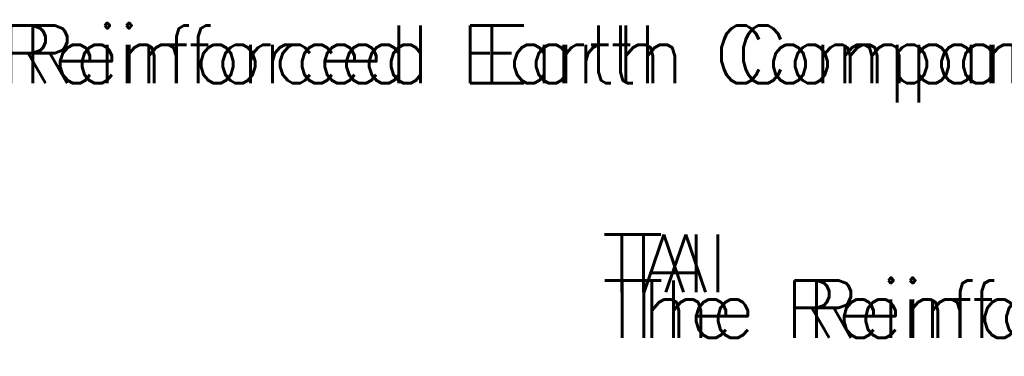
# Model space of a CAD drawing. Extents: x -23 to 2859, y -15 to 3983.
# Tile 47 of 50: x 143 to 467, y 306 to 417. Entities that reach past the tile are written whole.
import ezdxf

# ---------------------------------------------------------------- set-up
doc = ezdxf.new("R2010")
doc.units = 0
doc.header["$LTSCALE"] = 25.4
doc.header["$MEASUREMENT"] = 0
doc.layers.add('PAN_AREA', color=1, linetype='CONTINUOUS')
doc.layers.add('TRASH', color=1, linetype='CONTINUOUS')
doc.styles.add('TXT_SHX', font='txt.shx')

msp = doc.modelspace()

# ---------------------------------------------------------------- texts
at = {"layer": 'PAN_AREA', "color": 3, "linetype": 'CONTINUOUS', "style": 'TXT_SHX'}
for s, p in [('The Reinforced Earth Company', (83.47, 396.33)), ('TAI', (341.63, 327.38)), ('The Reinforced Earth Company', (341.7, 312.28))]:
    msp.add_text(s, height=19, dxfattribs=at).set_placement(p)
at = {"layer": 'TRASH', "color": 3, "linetype": 'CONTINUOUS', "style": 'TXT_SHX'}
for s, p in [('The Reinforced Earth Company', (76.29, 396.33)), ('The Reinforced Earth Company', (76.29, 396.33)), ('TAI', (334.45, 327.38)), ('TAI', (334.45, 327.38)), ('The Reinforced Earth Company', (334.52, 312.28)), ('The Reinforced Earth Company', (334.52, 312.28))]:
    msp.add_text(s, height=19, dxfattribs=at).set_placement(p)

doc.saveas('drawing.dxf')
